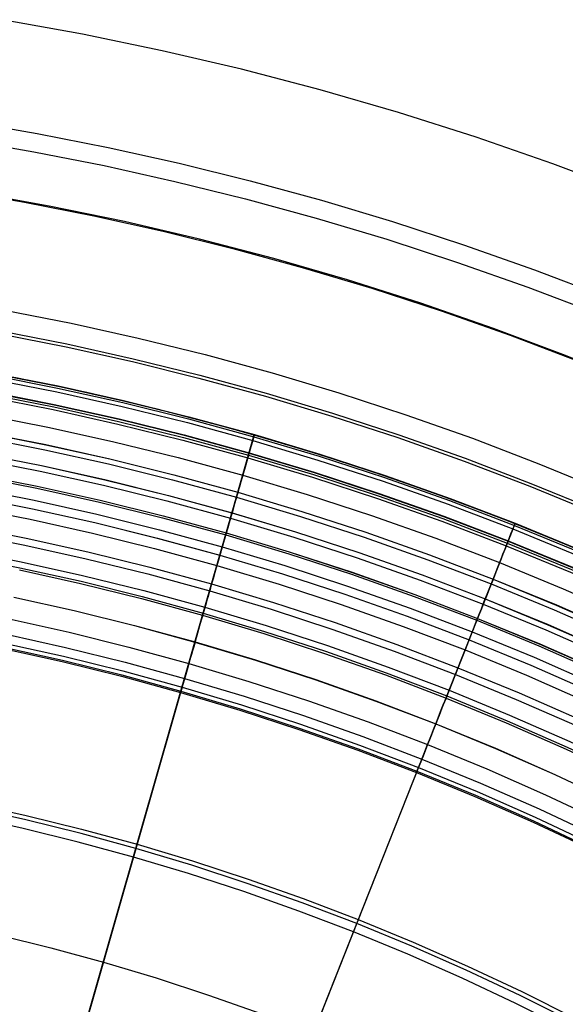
# Model space of a CAD drawing. Header units: millimetres. Extents: x -14 to 488, y -50 to 50.
# Tile 210 of 256: x 380 to 384.47, y 17.13 to 25.2. Entities that reach past the tile are written whole.
import ezdxf

# ---------------------------------------------------------------- set-up
doc = ezdxf.new("R2010")
doc.units = ezdxf.units.MM
doc.header["$MEASUREMENT"] = 0
doc.layers.add('Default', color=7, linetype='Continuous')

msp = doc.modelspace()

# ---------------------------------------------------------------- linework, layer by layer
at = {"layer": 'Default'}
for points in [[(389.162, 21.712), (388.6014, 22.0476), (388.0202, 22.3756), (387.4308, 22.6884), (386.8335, 22.986), (386.2287, 23.268), (385.6169, 23.5344), (384.9984, 23.785), (384.3737, 24.0195), (383.7431, 24.2378), (383.107, 24.4398), (382.466, 24.6252), (381.8203, 24.7941), (381.1706, 24.9462), (380.5171, 25.0816), (379.8604, 25.2001)], [(389.162, 21.712), (388.6014, 22.0476), (388.0202, 22.3756), (387.4308, 22.6884), (386.8335, 22.986), (386.2287, 23.268), (385.6169, 23.5344), (384.9984, 23.785), (384.3737, 24.0195), (383.7431, 24.2378), (383.107, 24.4398), (382.466, 24.6252), (381.8203, 24.7941), (381.1706, 24.9462), (380.5171, 25.0816), (379.8604, 25.2001)], [(379.5663, 24.3682), (380.1458, 24.268), (380.727, 24.1533), (381.3094, 24.0239), (381.8925, 23.8796), (382.4758, 23.7203), (383.0586, 23.5458), (383.6406, 23.3559), (384.221, 23.1507), (384.7993, 22.93), (385.3749, 22.6938), (385.9472, 22.4421), (386.5155, 22.1749), (387.0794, 21.8923), (387.6381, 21.5944), (388.1911, 21.2813), (388.7377, 20.9531), (389.2774, 20.6101)], [(379.5663, 24.3682), (380.1458, 24.268), (380.727, 24.1533), (381.3094, 24.0239), (381.8925, 23.8796), (382.4758, 23.7203), (383.0586, 23.5457), (383.6406, 23.3559), (384.221, 23.1507), (384.7993, 22.93), (385.3749, 22.6938), (385.9472, 22.4421), (386.5155, 22.1749), (387.0794, 21.8923), (387.6381, 21.5944), (388.1911, 21.2813), (388.7377, 20.9531), (389.2774, 20.61)], [(379.542, 24.2173), (380.118, 24.1177), (380.6956, 24.0037), (381.2745, 23.8751), (381.854, 23.7317), (382.4337, 23.5734), (383.013, 23.3999), (383.5914, 23.2112), (384.1683, 23.0072), (384.743, 22.7879), (385.3151, 22.5531), (385.8839, 22.303), (386.4488, 22.0374), (387.0092, 21.7566), (387.5645, 21.4605), (388.1141, 21.1493), (388.6574, 20.8231), (389.1937, 20.4822)], [(379.4753, 23.8025), (380.0415, 23.7046), (380.6094, 23.5926), (381.1785, 23.4661), (381.7482, 23.3252), (382.3181, 23.1695), (382.8877, 22.999), (383.4562, 22.8135), (384.0234, 22.6129), (384.5884, 22.3973), (385.1508, 22.1665), (385.71, 21.9206), (386.2653, 21.6595), (386.8162, 21.3834), (387.3622, 21.0923), (387.9025, 20.7864), (388.4366, 20.4657), (388.9639, 20.1305)], [(389.4438, 19.8166), (388.931, 20.1599), (388.4096, 20.4902), (387.88, 20.8072), (387.3311, 21.117), (386.7744, 21.4125), (386.2102, 21.6935), (385.639, 21.9599), (385.0611, 22.2116), (384.4769, 22.4482), (383.8868, 22.6698), (383.2912, 22.876), (382.6904, 23.0667), (382.085, 23.2418), (381.4751, 23.4013), (380.8614, 23.5451), (380.2442, 23.6729), (379.6239, 23.7849)], [(389.4438, 19.8166), (388.931, 20.1599), (388.4096, 20.4902), (387.88, 20.8072), (387.3311, 21.117), (386.7744, 21.4125), (386.2102, 21.6935), (385.639, 21.9599), (385.0611, 22.2116), (384.4769, 22.4482), (383.8868, 22.6698), (383.2912, 22.876), (382.6904, 23.0667), (382.085, 23.2418), (381.4751, 23.4013), (380.8614, 23.5451), (380.2442, 23.6729), (379.6239, 23.7849)], [(379.8778, 22.8201), (380.4248, 22.7121), (380.9729, 22.5904), (381.5217, 22.4546), (382.0706, 22.3046), (382.6192, 22.1404), (383.1668, 21.9617), (383.713, 21.7686), (384.2573, 21.5609), (384.799, 21.3386), (385.3375, 21.1017), (385.8724, 20.8503), (386.4031, 20.5844), (386.9289, 20.304), (387.4493, 20.0093), (387.9637, 19.7004), (388.4716, 19.3776), (388.9724, 19.041)], [(379.8418, 22.6254), (380.3842, 22.5183), (380.9277, 22.3976), (381.4718, 22.263), (382.0161, 22.1143), (382.5601, 21.9514), (383.1031, 21.7743), (383.6447, 21.5827), (384.1844, 21.3768), (384.7215, 21.1564), (385.2556, 20.9215), (385.786, 20.6722), (386.3121, 20.4085), (386.8335, 20.1304), (387.3495, 19.8382), (387.8596, 19.532), (388.3633, 19.2119), (388.8598, 18.8781), (389.3488, 18.5308)], [(379.8462, 22.6492), (380.3891, 22.542), (380.9332, 22.4212), (381.4779, 22.2864), (382.0228, 22.1375), (382.5673, 21.9745), (383.1109, 21.7972), (383.6531, 21.6054), (384.1933, 21.3993), (384.731, 21.1786), (385.2656, 20.9435), (385.7965, 20.6939), (386.3233, 20.43), (386.8452, 20.1517), (387.3617, 19.8592), (387.8724, 19.5526), (388.3765, 19.2321), (388.8736, 18.898), (389.363, 18.5504)], [(379.8462, 22.6492), (380.3891, 22.542), (380.9332, 22.4212), (381.4779, 22.2864), (382.0228, 22.1375), (382.5673, 21.9745), (383.1109, 21.7972), (383.6531, 21.6054), (384.1933, 21.3993), (384.731, 21.1786), (385.2656, 20.9435), (385.7965, 20.6939), (386.3233, 20.43), (386.8452, 20.1517), (387.3617, 19.8592), (387.8724, 19.5526), (388.3765, 19.2321), (388.8736, 18.898), (389.363, 18.5504)], [(379.7789, 22.2854), (380.3132, 22.18), (380.8487, 22.061), (381.3848, 21.9284), (381.921, 21.7819), (382.4569, 21.6215), (382.9919, 21.4469), (383.5255, 21.2583), (384.0571, 21.0554), (384.5863, 20.8382), (385.1124, 20.6068), (385.635, 20.3612), (386.1534, 20.1014), (386.667, 19.8275), (387.1754, 19.5396), (387.6779, 19.2379), (388.1741, 18.9225), (388.6633, 18.5937), (389.145, 18.2516)], [(379.7819, 22.3014), (380.3166, 22.1958), (380.8524, 22.0768), (381.3888, 21.9441), (381.9254, 21.7975), (382.4617, 21.6369), (382.9971, 21.4623), (383.5311, 21.2734), (384.0631, 21.0704), (384.5926, 20.8531), (385.1191, 20.6215), (385.642, 20.3757), (386.1608, 20.1158), (386.6748, 19.8417), (387.1836, 19.5536), (387.6864, 19.2517), (388.1829, 18.9361), (388.6725, 18.607), (389.1545, 18.2646)], [(379.7819, 22.3013), (380.3166, 22.1958), (380.8524, 22.0768), (381.3888, 21.9441), (381.9254, 21.7975), (382.4617, 21.6369), (382.9971, 21.4623), (383.5311, 21.2734), (384.0631, 21.0704), (384.5926, 20.8531), (385.1191, 20.6215), (385.642, 20.3757), (386.1608, 20.1157), (386.6748, 19.8417), (387.1835, 19.5536), (387.6864, 19.2517), (388.1829, 18.9361), (388.6725, 18.607), (389.1545, 18.2646)], [(379.7821, 22.3027), (380.3168, 22.1972), (380.8527, 22.0781), (381.3892, 21.9454), (381.9258, 21.7988), (382.4621, 21.6382), (382.9975, 21.4635), (383.5315, 21.2747), (384.0636, 21.0717), (384.5932, 20.8543), (385.1197, 20.6228), (385.6426, 20.377), (386.1614, 20.117), (386.6755, 19.8429), (387.1842, 19.5548), (387.6872, 19.2528), (388.1837, 18.9372), (388.6733, 18.6081), (389.1553, 18.2657)], [(379.7821, 22.3024), (380.3168, 22.1969), (380.8526, 22.0779), (381.3891, 21.9451), (381.9257, 21.7985), (382.462, 21.638), (382.9974, 21.4633), (383.5314, 21.2745), (384.0635, 21.0714), (384.5931, 20.8541), (385.1196, 20.6225), (385.6425, 20.3767), (386.1613, 20.1167), (386.6753, 19.8426), (387.1841, 19.5545), (387.687, 19.2526), (388.1835, 18.937), (388.6731, 18.6079), (389.1552, 18.2655)], [(379.7822, 22.3034), (380.317, 22.1979), (380.8529, 22.0788), (381.3894, 21.9461), (381.926, 21.7995), (382.4623, 21.6389), (382.9978, 21.4643), (383.5318, 21.2754), (384.0639, 21.0724), (384.5935, 20.855), (385.12, 20.6235), (385.643, 20.3776), (386.1618, 20.1176), (386.6758, 19.8435), (387.1846, 19.5554), (387.6875, 19.2535), (388.1841, 18.9378), (388.6737, 18.6087), (389.1558, 18.2663)], [(379.7731, 22.2539), (380.3066, 22.1486), (380.8413, 22.0298), (381.3767, 21.8973), (381.9122, 21.751), (382.4473, 21.5908), (382.9815, 21.4165), (383.5144, 21.2281), (384.0453, 21.0255), (384.5737, 20.8086), (385.0991, 20.5776), (385.6209, 20.3323), (386.1386, 20.0728), (386.6515, 19.7993), (387.1592, 19.5119), (387.6611, 19.2106), (388.1565, 18.8956), (388.645, 18.5672), (389.1261, 18.2256)], [(389.1051, 18.2991), (388.6307, 18.6343), (388.1479, 18.9575), (387.6572, 19.2684), (387.1587, 19.5668), (386.642, 19.8584), (386.118, 20.1365), (385.587, 20.4011), (385.0493, 20.6519), (384.5053, 20.8887), (383.9554, 21.1115), (383.4, 21.32), (382.8394, 21.5141), (382.2739, 21.6936), (381.7039, 21.8585), (381.1299, 22.0086), (380.5522, 22.1439), (379.9713, 22.2642)], [(389.1051, 18.2991), (388.6307, 18.6343), (388.1479, 18.9575), (387.6572, 19.2684), (387.1587, 19.5668), (386.642, 19.8584), (386.118, 20.1365), (385.587, 20.4011), (385.0493, 20.6519), (384.5053, 20.8887), (383.9554, 21.1115), (383.4, 21.32), (382.8394, 21.5141), (382.2739, 21.6936), (381.7039, 21.8585), (381.1299, 22.0086), (380.5522, 22.1439), (379.9713, 22.2642)], [(379.7503, 22.1306), (380.2809, 22.0259), (380.8127, 21.9078), (381.3451, 21.776), (381.8777, 21.6306), (382.4099, 21.4712), (382.9412, 21.2979), (383.4712, 21.1105), (383.9992, 20.909), (384.5247, 20.6933), (385.0473, 20.4635), (385.5662, 20.2195), (386.081, 19.9615), (386.5912, 19.6895), (387.0961, 19.4036), (387.5952, 19.104), (388.0879, 18.7907), (388.5738, 18.4641), (389.0522, 18.1244)], [(379.7535, 22.1483), (380.2846, 22.0435), (380.8168, 21.9253), (381.3496, 21.7934), (381.8826, 21.6478), (382.4152, 21.4883), (382.947, 21.3149), (383.4774, 21.1273), (384.0058, 20.9257), (384.5318, 20.7098), (385.0547, 20.4798), (385.5741, 20.2357), (386.0893, 19.9775), (386.5998, 19.7053), (387.1051, 19.4191), (387.6046, 19.1192), (388.0978, 18.8058), (388.584, 18.4789), (389.0628, 18.1389)], [(379.7535, 22.1481), (380.2846, 22.0433), (380.8168, 21.9251), (381.3496, 21.7932), (381.8826, 21.6476), (382.4152, 21.4882), (382.9469, 21.3147), (383.4773, 21.1271), (384.0057, 20.9255), (384.5317, 20.7096), (385.0546, 20.4797), (385.574, 20.2355), (386.0892, 19.9773), (386.5997, 19.7051), (387.105, 19.4189), (387.6045, 19.1191), (388.0976, 18.8056), (388.5839, 18.4787), (389.0627, 18.1387)], [(379.7541, 22.1512), (380.2852, 22.0464), (380.8175, 21.9282), (381.3504, 21.7963), (381.8834, 21.6507), (382.4161, 21.4912), (382.948, 21.3177), (383.4784, 21.1302), (384.0069, 20.9285), (384.5329, 20.7126), (385.0559, 20.4826), (385.5754, 20.2384), (386.0907, 19.9802), (386.6013, 19.7079), (387.1067, 19.4217), (387.6062, 19.1218), (388.0994, 18.8083), (388.5857, 18.4814), (389.0646, 18.1413)], [(379.7461, 22.1083), (380.2763, 22.0037), (380.8075, 21.8856), (381.3394, 21.754), (381.8714, 21.6087), (382.4031, 21.4495), (382.9339, 21.2763), (383.4633, 21.0891), (383.9908, 20.8878), (384.5158, 20.6724), (385.0378, 20.4428), (385.5563, 20.1991), (386.0706, 19.9413), (386.5802, 19.6696), (387.0846, 19.384), (387.5832, 19.0846), (388.0755, 18.7717), (388.5608, 18.4454), (389.0388, 18.106)], [(379.7191, 21.9622), (380.2458, 21.8582), (380.7736, 21.741), (381.302, 21.6102), (381.8305, 21.4659), (382.3587, 21.3077), (382.8861, 21.1357), (383.4121, 20.9497), (383.9361, 20.7497), (384.4577, 20.5356), (384.9763, 20.3075), (385.4914, 20.0654), (386.0024, 19.8094), (386.5087, 19.5394), (387.0098, 19.2556), (387.5051, 18.9582), (387.9942, 18.6474), (388.4764, 18.3232), (388.9512, 17.986)], [(379.6927, 21.8194), (380.216, 21.7162), (380.7404, 21.5997), (381.2654, 21.4697), (381.7906, 21.3263), (382.3154, 21.1691), (382.8394, 20.9982), (383.362, 20.8134), (383.8827, 20.6147), (384.4009, 20.402), (384.9162, 20.1754), (385.428, 19.9348), (385.9357, 19.6804), (386.4388, 19.4122), (386.9366, 19.1302), (387.4288, 18.8347), (387.9147, 18.5258), (388.3939, 18.2038), (388.8656, 17.8687), (389.3296, 17.5209)], [(379.6928, 21.8201), (380.2161, 21.7169), (380.7406, 21.6004), (381.2656, 21.4705), (381.7908, 21.327), (382.3156, 21.1698), (382.8396, 20.9989), (383.3622, 20.8141), (383.883, 20.6154), (384.4012, 20.4027), (384.9165, 20.1761), (385.4283, 19.9355), (385.936, 19.681), (386.4391, 19.4128), (386.937, 19.1309), (387.4292, 18.8353), (387.9151, 18.5265), (388.3943, 18.2044), (388.8661, 17.8693), (389.33, 17.5215)], [(379.685, 21.778), (380.2073, 21.6749), (380.7308, 21.5587), (381.2548, 21.429), (381.779, 21.2858), (382.3028, 21.129), (382.8258, 20.9583), (383.3475, 20.7739), (383.8672, 20.5755), (384.3845, 20.3633), (384.8988, 20.1371), (385.4096, 19.897), (385.9163, 19.643), (386.4185, 19.3752), (386.9154, 19.0938), (387.4067, 18.7989), (387.8917, 18.4906), (388.3699, 18.1691), (388.8408, 17.8347), (389.3039, 17.4876)], [(379.6608, 21.6471), (380.18, 21.5447), (380.7003, 21.4291), (381.2213, 21.3002), (381.7424, 21.1578), (382.2631, 21.0019), (382.783, 20.8323), (383.3015, 20.649), (383.8182, 20.4518), (384.3324, 20.2408), (384.8437, 20.0159), (385.3515, 19.7772), (385.8552, 19.5248), (386.3544, 19.2586), (386.8484, 18.9789), (387.3367, 18.6857), (387.8189, 18.3792), (388.2942, 18.0596), (388.7624, 17.7272), (389.2227, 17.3821)], [(379.6609, 21.648), (380.1802, 21.5455), (380.7005, 21.4299), (381.2215, 21.301), (381.7426, 21.1587), (382.2634, 21.0027), (382.7833, 20.8331), (383.3018, 20.6498), (383.8185, 20.4526), (384.3328, 20.2416), (384.844, 20.0167), (385.3518, 19.778), (385.8556, 19.5255), (386.3548, 19.2594), (386.8488, 18.9796), (387.3372, 18.6864), (387.8193, 18.3799), (388.2947, 18.0603), (388.7629, 17.7279), (389.2232, 17.3828)], [(379.6524, 21.6016), (380.1705, 21.4993), (380.6898, 21.384), (381.2096, 21.2553), (381.7296, 21.1133), (382.2493, 20.9577), (382.7681, 20.7884), (383.2856, 20.6055), (383.8011, 20.4087), (384.3143, 20.1981), (384.8245, 19.9737), (385.3312, 19.7355), (385.8339, 19.4836), (386.332, 19.218), (386.825, 18.9388), (387.3124, 18.6462), (387.7935, 18.3404), (388.2679, 18.0215), (388.735, 17.6897), (389.1944, 17.3454)], [(379.6295, 21.4783), (380.1448, 21.3766), (380.6611, 21.2619), (381.178, 21.134), (381.6951, 20.9928), (382.2119, 20.838), (382.7278, 20.6697), (383.2423, 20.4878), (383.755, 20.2921), (384.2653, 20.0827), (384.7726, 19.8596), (385.2765, 19.6227), (385.7763, 19.3722), (386.2717, 19.1081), (386.7619, 18.8305), (387.2465, 18.5396), (387.7249, 18.2355), (388.1966, 17.9183), (388.6611, 17.5885), (389.1179, 17.246)], [(379.6297, 21.4789), (380.1449, 21.3773), (380.6613, 21.2625), (381.1782, 21.1346), (381.6953, 20.9934), (382.2121, 20.8387), (382.728, 20.6704), (383.2425, 20.4884), (383.7552, 20.2927), (384.2655, 20.0833), (384.7729, 19.8602), (385.2768, 19.6233), (385.7766, 19.3728), (386.272, 19.1087), (386.7622, 18.8311), (387.2468, 18.5401), (387.7253, 18.236), (388.197, 17.9189), (388.6615, 17.589), (389.1183, 17.2466)], [(379.6266, 21.4621), (380.1414, 21.3605), (380.6573, 21.2459), (381.1739, 21.1181), (381.6906, 20.9769), (382.207, 20.8223), (382.7225, 20.6541), (383.2366, 20.4723), (383.7489, 20.2768), (384.2588, 20.0676), (384.7658, 19.8446), (385.2693, 19.6079), (385.7688, 19.3576), (386.2637, 19.0937), (386.7536, 18.8163), (387.2378, 18.5256), (387.7159, 18.2217), (388.1873, 17.9048), (388.6514, 17.5752), (389.1079, 17.233)], [(379.6081, 21.3621), (380.1205, 21.261), (380.6341, 21.1469), (381.1483, 21.0197), (381.6626, 20.8792), (382.1766, 20.7253), (382.6898, 20.5579), (383.2016, 20.3769), (383.7115, 20.1823), (384.2191, 19.974), (384.7237, 19.7521), (385.2249, 19.5165), (385.7221, 19.2673), (386.2148, 19.0046), (386.7024, 18.7285), (387.1844, 18.4391), (387.6603, 18.1366), (388.1295, 17.8212), (388.5915, 17.493), (389.0459, 17.1525)], [(379.5951, 21.2922), (380.106, 21.1914), (380.6179, 21.0777), (381.1304, 20.9509), (381.6431, 20.8108), (382.1554, 20.6574), (382.6669, 20.4906), (383.177, 20.3102), (383.6853, 20.1162), (384.1912, 19.9086), (384.6943, 19.6874), (385.1938, 19.4525), (385.6894, 19.2041), (386.1805, 18.9423), (386.6666, 18.6671), (387.147, 18.3786), (387.6214, 18.0771), (388.0891, 17.7627), (388.5496, 17.4356), (389.0025, 17.0961)], [(379.5952, 21.2925), (380.106, 21.1916), (380.6179, 21.0779), (381.1305, 20.9511), (381.6431, 20.8111), (382.1555, 20.6577), (382.667, 20.4908), (383.1771, 20.3104), (383.6854, 20.1164), (384.1913, 19.9088), (384.6944, 19.6876), (385.1939, 19.4527), (385.6895, 19.2044), (386.1806, 18.9425), (386.6667, 18.6673), (387.1471, 18.3788), (387.6215, 18.0773), (388.0892, 17.7629), (388.5497, 17.4358), (389.0026, 17.0963)], [(379.5791, 21.2056), (380.0879, 21.1051), (380.5977, 20.9919), (381.1082, 20.8656), (381.6188, 20.7261), (382.1291, 20.5733), (382.6385, 20.4071), (383.1466, 20.2274), (383.6529, 20.0342), (384.1568, 19.8275), (384.6578, 19.6071), (385.1553, 19.3732), (385.6489, 19.1258), (386.1381, 18.865), (386.6222, 18.5909), (387.1007, 18.3036), (387.5731, 18.0033), (388.0389, 17.6902), (388.4976, 17.3644), (388.9487, 17.0263)], [(379.5398, 20.9935), (380.0436, 20.8941), (380.5484, 20.7819), (381.0539, 20.6568), (381.5595, 20.5187), (382.0647, 20.3675), (382.5691, 20.2029), (383.0722, 20.025), (383.5735, 19.8337), (384.0724, 19.629), (384.5685, 19.4108), (385.0611, 19.1792), (385.5499, 18.9343), (386.0342, 18.676), (386.5135, 18.4046), (386.9873, 18.1201), (387.4551, 17.8228), (387.9163, 17.5127), (388.3705, 17.1902), (388.8171, 16.8554), (389.2557, 16.5086)], [(379.5504, 21.0509), (380.0556, 20.9512), (380.5618, 20.8387), (381.0686, 20.7133), (381.5755, 20.5748), (382.0821, 20.4232), (382.5879, 20.2582), (383.0924, 20.0798), (383.595, 19.888), (384.0952, 19.6827), (384.5926, 19.4639), (385.0866, 19.2317), (385.5767, 18.9861), (386.0623, 18.7272), (386.5429, 18.455), (387.018, 18.1698), (387.487, 17.8716), (387.9495, 17.5607), (388.4049, 17.2373), (388.8527, 16.9016), (389.2925, 16.5539)], [(379.5504, 21.0509), (380.0556, 20.9512), (380.5618, 20.8387), (381.0686, 20.7133), (381.5755, 20.5748), (382.0821, 20.4232), (382.5879, 20.2582), (383.0924, 20.0798), (383.595, 19.888), (384.0952, 19.6827), (384.5926, 19.4639), (385.0866, 19.2317), (385.5767, 18.9861), (386.0623, 18.7272), (386.5429, 18.455), (387.018, 18.1698), (387.487, 17.8716), (387.9495, 17.5607), (388.4049, 17.2373), (388.8527, 16.9016), (389.2925, 16.5539)], [(379.5143, 20.8557), (380.0149, 20.757), (380.5164, 20.6455), (381.0186, 20.5213), (381.5209, 20.3841), (382.0229, 20.2338), (382.5241, 20.0703), (383.0239, 19.8935), (383.5219, 19.7035), (384.0176, 19.5), (384.5105, 19.2833), (385, 19.0532), (385.4855, 18.8098), (385.9667, 18.5533), (386.4429, 18.2836), (386.9137, 18.001), (387.3784, 17.7055), (387.8367, 17.3975), (388.2879, 17.077), (388.7317, 16.7444), (389.1674, 16.3998)], [(379.5052, 20.8064), (380.0046, 20.7079), (380.505, 20.5967), (381.006, 20.4728), (381.5071, 20.3359), (382.0079, 20.1859), (382.5079, 20.0228), (383.0066, 19.8465), (383.5035, 19.6569), (383.998, 19.4539), (384.4897, 19.2377), (384.9781, 19.0081), (385.4625, 18.7653), (385.9426, 18.5093), (386.4177, 18.2403), (386.8873, 17.9583), (387.351, 17.6636), (387.8082, 17.3562), (388.2584, 17.0365), (388.7011, 16.7047), (389.1358, 16.3609)], [(380.0008, 20.6898), (380.5007, 20.5787), (381.0013, 20.4548), (381.502, 20.3181), (382.0024, 20.1682), (382.502, 20.0053), (383.0002, 19.8291), (383.4967, 19.6396), (383.9908, 19.4369), (384.4821, 19.2208), (384.97, 18.9914), (385.454, 18.7488), (385.9337, 18.4931), (386.4084, 18.2243), (386.8776, 17.9426), (387.3409, 17.6481), (387.7977, 17.341), (388.2475, 17.0216), (388.6898, 16.69), (389.1241, 16.3466)], [(380.0008, 20.6898), (380.5007, 20.5787), (381.0013, 20.4548), (381.502, 20.3181), (382.0024, 20.1682), (382.502, 20.0053), (383.0002, 19.8291), (383.4967, 19.6396), (383.9908, 19.4369), (384.4821, 19.2208), (384.97, 18.9914), (385.454, 18.7488), (385.9337, 18.4931), (386.4084, 18.2243), (386.8776, 17.9426), (387.3409, 17.6481), (387.7977, 17.341), (388.2475, 17.0216), (388.6898, 16.69), (389.1241, 16.3466)], [(379.954, 20.4664), (380.4486, 20.3565), (380.9439, 20.234), (381.4392, 20.0987), (381.9343, 19.9505), (382.4286, 19.7892), (382.9215, 19.6149), (383.4127, 19.4275), (383.9015, 19.2269), (384.3876, 19.0131), (384.8703, 18.7862), (385.3492, 18.5462), (385.8237, 18.2931), (386.2934, 18.0272), (386.7577, 17.7485), (387.216, 17.4571), (387.668, 17.1533), (388.113, 16.8372), (388.5506, 16.5092), (388.9803, 16.1694)], [(379.954, 20.4664), (380.4486, 20.3565), (380.9439, 20.234), (381.4392, 20.0987), (381.9343, 19.9505), (382.4286, 19.7892), (382.9215, 19.6149), (383.4127, 19.4275), (383.9015, 19.2269), (384.3876, 19.0131), (384.8703, 18.7862), (385.3492, 18.5462), (385.8237, 18.2931), (386.2934, 18.0272), (386.7577, 17.7485), (387.216, 17.4571), (387.668, 17.1533), (388.113, 16.8372), (388.5506, 16.5092), (388.9803, 16.1694)], [(379.9542, 20.4677), (380.4489, 20.3578), (380.9442, 20.2353), (381.4396, 20.0999), (381.9347, 19.9517), (382.429, 19.7905), (382.922, 19.6161), (383.4132, 19.4287), (383.902, 19.2281), (384.3881, 19.0143), (384.8709, 18.7873), (385.3498, 18.5473), (385.8244, 18.2943), (386.2941, 18.0283), (386.7584, 17.7496), (387.2167, 17.4582), (387.6687, 17.1544), (388.1137, 16.8383), (388.5514, 16.5102), (388.9812, 16.1704)], [(379.9166, 20.2882), (380.407, 20.1792), (380.898, 20.0577), (381.3891, 19.9236), (381.8799, 19.7766), (382.3699, 19.6168), (382.8587, 19.444), (383.3456, 19.2581), (383.8303, 19.0592), (384.3122, 18.8473), (384.7908, 18.6223), (385.2656, 18.3844), (385.736, 18.1335), (386.2017, 17.8698), (386.6619, 17.5935), (387.1163, 17.3046), (387.5644, 17.0034), (388.0056, 16.6901), (388.4395, 16.3649), (388.8655, 16.028), (389.2833, 15.6798)], [(379.9166, 20.2882), (380.407, 20.1792), (380.898, 20.0577), (381.3891, 19.9236), (381.8799, 19.7766), (382.3699, 19.6168), (382.8587, 19.444), (383.3456, 19.2581), (383.8303, 19.0592), (384.3122, 18.8473), (384.7908, 18.6223), (385.2656, 18.3844), (385.736, 18.1335), (386.2017, 17.8698), (386.6619, 17.5935), (387.1163, 17.3046), (387.5644, 17.0034), (388.0056, 16.6901), (388.4395, 16.3649), (388.8655, 16.028), (389.2833, 15.6798)], [(379.8903, 20.163), (380.3778, 20.0547), (380.8658, 19.934), (381.3539, 19.8006), (381.8418, 19.6545), (382.3288, 19.4957), (382.8146, 19.3239), (383.2985, 19.1392), (383.7803, 18.9415), (384.2592, 18.7309), (384.7349, 18.5073), (385.2068, 18.2708), (385.6744, 18.0214), (386.1372, 17.7594), (386.5947, 17.4847), (387.0464, 17.1976), (387.4917, 16.8982), (387.9302, 16.5868), (388.3614, 16.2635), (388.7849, 15.9287), (389.2001, 15.5826)], [(379.8903, 20.163), (380.3778, 20.0547), (380.8658, 19.934), (381.3539, 19.8006), (381.8418, 19.6545), (382.3288, 19.4957), (382.8146, 19.3239), (383.2985, 19.1392), (383.7803, 18.9415), (384.2592, 18.7309), (384.7349, 18.5073), (385.2068, 18.2708), (385.6744, 18.0214), (386.1372, 17.7594), (386.5947, 17.4847), (387.0464, 17.1976), (387.4917, 16.8982), (387.9302, 16.5868), (388.3614, 16.2635), (388.7849, 15.9287), (389.2001, 15.5826)], [(379.8658, 20.0462), (380.3505, 19.9385), (380.8357, 19.8185), (381.3211, 19.6859), (381.8061, 19.5407), (382.2904, 19.3827), (382.7734, 19.2119), (383.2546, 19.0282), (383.7336, 18.8317), (384.2098, 18.6222), (384.6828, 18.3999), (385.152, 18.1648), (385.617, 17.9168), (386.0771, 17.6563), (386.532, 17.3832), (386.9811, 17.0977), (387.4239, 16.8), (387.8599, 16.4904), (388.2887, 16.169), (388.7097, 15.8361), (389.1226, 15.4919)], [(379.8659, 20.0467), (380.3506, 19.939), (380.8359, 19.819), (381.3212, 19.6864), (381.8063, 19.5411), (382.2906, 19.3832), (382.7736, 19.2124), (383.2548, 19.0287), (383.7338, 18.8321), (384.21, 18.6227), (384.683, 18.4004), (385.1522, 18.1652), (385.6172, 17.9173), (386.0774, 17.6567), (386.5322, 17.3836), (386.9813, 17.0981), (387.4241, 16.8004), (387.8602, 16.4908), (388.289, 16.1694), (388.71, 15.8364), (389.1229, 15.4923)], [(379.8659, 20.0467), (380.3506, 19.939), (380.8359, 19.819), (381.3212, 19.6864), (381.8063, 19.5411), (382.2906, 19.3832), (382.7736, 19.2124), (383.2548, 19.0287), (383.7338, 18.8321), (384.21, 18.6227), (384.683, 18.4004), (385.1522, 18.1652), (385.6172, 17.9173), (386.0774, 17.6567), (386.5322, 17.3836), (386.9813, 17.0981), (387.4241, 16.8004), (387.8602, 16.4908), (388.289, 16.1694), (388.71, 15.8364), (389.1229, 15.4923)], [(379.8682, 20.0576), (380.3531, 19.9498), (380.8387, 19.8297), (381.3243, 19.6971), (381.8096, 19.5517), (382.2941, 19.3937), (382.7774, 19.2228), (383.2589, 19.039), (383.7381, 18.8424), (384.2146, 18.6328), (384.6879, 18.4104), (385.1573, 18.1751), (385.6225, 17.927), (386.083, 17.6663), (386.5381, 17.3931), (386.9874, 17.1074), (387.4305, 16.8096), (387.8667, 16.4998), (388.2957, 16.1782), (388.717, 15.8451), (389.1301, 15.5008)], [(379.8682, 20.0576), (380.3531, 19.9498), (380.8387, 19.8297), (381.3243, 19.6971), (381.8096, 19.5517), (382.2941, 19.3937), (382.7774, 19.2228), (383.2589, 19.039), (383.7381, 18.8424), (384.2146, 18.6328), (384.6879, 18.4104), (385.1573, 18.1751), (385.6225, 17.927), (386.083, 17.6663), (386.5381, 17.3931), (386.9874, 17.1074), (387.4305, 16.8096), (387.8667, 16.4998), (388.2957, 16.1782), (388.717, 15.8451), (389.1301, 15.5008)], [(379.8751, 20.0903), (380.3608, 19.9824), (380.8471, 19.8621), (381.3335, 19.7292), (381.8196, 19.5836), (382.3049, 19.4253), (382.7889, 19.2542), (383.2712, 19.0701), (383.7512, 18.8731), (384.2285, 18.6632), (384.7025, 18.4404), (385.1727, 18.2047), (385.6386, 17.9563), (386.0998, 17.6952), (386.5556, 17.4215), (387.0057, 17.1354), (387.4495, 16.8371), (387.8864, 16.5268), (388.3161, 16.2047), (388.7381, 15.871), (389.1518, 15.5261)], [(379.8751, 20.0903), (380.3608, 19.9824), (380.8471, 19.8621), (381.3335, 19.7292), (381.8196, 19.5836), (382.3049, 19.4253), (382.7889, 19.2542), (383.2712, 19.0701), (383.7512, 18.8731), (384.2285, 18.6632), (384.7025, 18.4404), (385.1727, 18.2047), (385.6386, 17.9563), (386.0998, 17.6952), (386.5556, 17.4215), (387.0057, 17.1354), (387.4495, 16.8371), (387.8864, 16.5268), (388.3161, 16.2047), (388.7381, 15.871), (389.1518, 15.5261)], [(379.6001, 18.7786), (380.0545, 18.6776), (380.5096, 18.565), (380.9647, 18.4407), (381.4196, 18.3045), (381.8737, 18.1564), (382.3266, 17.9962), (382.7779, 17.824), (383.227, 17.6397), (383.6736, 17.4433), (384.1171, 17.2348), (384.5571, 17.0143), (384.9931, 16.7818), (385.4246, 16.5374), (385.8512, 16.2814), (386.2723, 16.0137), (386.6876, 15.7345), (387.0964, 15.4441), (387.4985, 15.1427), (387.8933, 14.8306), (388.2805, 14.5078), (388.6596, 14.1749), (389.0302, 13.832)], [(388.955, 13.7529), (388.5865, 14.0939), (388.2096, 14.4249), (387.8246, 14.7458), (387.432, 15.0563), (387.0321, 15.356), (386.6255, 15.6448), (386.2126, 15.9223), (385.7939, 16.1885), (385.3697, 16.4432), (384.9406, 16.6862), (384.507, 16.9173), (384.0695, 17.1366), (383.6284, 17.344), (383.1844, 17.5393), (382.7377, 17.7226), (382.289, 17.8938), (381.8386, 18.0531), (381.387, 18.2004), (380.9347, 18.3358), (380.4821, 18.4595), (380.0296, 18.5714), (379.5777, 18.6718)], [(379.8249, 17.6992), (380.2565, 17.5925), (380.6882, 17.4745), (381.1196, 17.3454), (381.5503, 17.2048), (381.9799, 17.0529), (382.4079, 16.8896), (382.834, 16.7148), (383.2575, 16.5285), (383.6782, 16.3307), (384.0956, 16.1216), (384.5091, 15.9011), (384.9184, 15.6693), (385.323, 15.4264), (385.7224, 15.1725), (386.1162, 14.9077), (386.5041, 14.6323), (386.8854, 14.3464), (387.2599, 14.0503), (387.6271, 13.7442), (387.9867, 13.4285), (388.3382, 13.1033), (388.6812, 12.769)]]:
    msp.add_lwpolyline(points, dxfattribs=at)
at = {"layer": 'Default', "extrusion": (0.949123, -0.314906, 0)}
for points in [[(143.8478, 22.4213), (143.8475, 22.4554), (143.8464, 22.4899), (143.8446, 22.5245), (143.842, 22.5595), (143.8387, 22.5946), (143.8346, 22.6299), (143.8296, 22.6654), (143.8239, 22.7011), (143.8173, 22.7368), (143.8099, 22.7726), (143.8016, 22.8085), (143.7924, 22.8443), (143.7824, 22.8802), (143.7715, 22.916), (143.7598, 22.9516), (143.7471, 22.9872), (143.7335, 23.0226), (143.7191, 23.0578), (143.7038, 23.0927), (143.6875, 23.1274), (143.6704, 23.1618), (143.6525, 23.1958), (143.6336, 23.2294), (143.6139, 23.2626), (143.5934, 23.2953), (143.5721, 23.3275), (143.5499, 23.3592), (143.5269, 23.3903), (143.5032, 23.4208), (143.4787, 23.4507), (143.4535, 23.4799), (143.4276, 23.5084), (143.401, 23.5362), (143.3737, 23.5632), (143.3458, 23.5894), (143.3174, 23.6148), (143.2883, 23.6394), (143.2587, 23.6632), (143.2287, 23.6861), (143.1981, 23.7081), (143.1672, 23.7292), (143.1358, 23.7493), (143.1041, 23.7686), (143.072, 23.7869), (143.0396, 23.8043), (143.007, 23.8207), (142.9742, 23.8362), (142.9411, 23.8507), (142.9079, 23.8643), (142.8746, 23.8769), (142.8412, 23.8886), (142.8078, 23.8993), (142.7743, 23.9091), (142.7408, 23.918), (142.7074, 23.9259), (142.674, 23.933), (142.6408, 23.9392), (142.6077, 23.9444), (142.5747, 23.9489), (142.5419, 23.9524), (142.5093, 23.9552), (142.4769, 23.9571), (142.4448, 23.9583), (142.4129, 23.9587), (142.3811, 23.9583), (142.349, 23.9571), (142.3166, 23.9552), (142.284, 23.9524), (142.2512, 23.9489), (142.2182, 23.9444), (142.1851, 23.9392), (142.1519, 23.933), (142.1185, 23.9259), (142.0851, 23.918), (142.0516, 23.9091), (142.0181, 23.8993), (141.9847, 23.8886), (141.9513, 23.8769), (141.918, 23.8643), (141.8848, 23.8507), (141.8517, 23.8362), (141.8189, 23.8207), (141.7863, 23.8043), (141.7539, 23.7869), (141.7218, 23.7686), (141.6901, 23.7493), (141.6587, 23.7292), (141.6278, 23.7081), (141.5972, 23.6861), (141.5672, 23.6632), (141.5376, 23.6394), (141.5085, 23.6148), (141.4801, 23.5894), (141.4522, 23.5632), (141.4249, 23.5362), (141.3983, 23.5084), (141.3724, 23.4799), (141.3472, 23.4507), (141.3227, 23.4208), (141.299, 23.3903), (141.276, 23.3592), (141.2538, 23.3275), (141.2325, 23.2953), (141.212, 23.2626), (141.1923, 23.2294), (141.1734, 23.1958), (141.1555, 23.1618), (141.1384, 23.1274), (141.1221, 23.0927), (141.1068, 23.0578), (141.0924, 23.0226), (141.0788, 22.9872), (141.0661, 22.9516), (141.0544, 22.916), (141.0435, 22.8802), (141.0334, 22.8443), (141.0243, 22.8085), (141.016, 22.7726), (141.0086, 22.7368), (141.002, 22.7011), (140.9963, 22.6654), (140.9913, 22.6299), (140.9872, 22.5946), (140.9839, 22.5595), (140.9813, 22.5245), (140.9795, 22.4899), (140.9784, 22.4554), (140.9781, 22.4213)], [(140.9781, 22.4213), (140.9784, 22.3872), (140.9795, 22.3528), (140.9813, 22.3181), (140.9839, 22.2832), (140.9872, 22.248), (140.9913, 22.2127), (140.9963, 22.1772), (141.002, 22.1416), (141.0086, 22.1058), (141.016, 22.07), (141.0243, 22.0342), (141.0334, 21.9983), (141.0435, 21.9625), (141.0544, 21.9267), (141.0661, 21.891), (141.0788, 21.8554), (141.0924, 21.82), (141.1068, 21.7848), (141.1221, 21.7499), (141.1384, 21.7152), (141.1555, 21.6809), (141.1734, 21.6469), (141.1923, 21.6133), (141.212, 21.5801), (141.2325, 21.5474), (141.2538, 21.5151), (141.276, 21.4834), (141.299, 21.4523), (141.3227, 21.4218), (141.3472, 21.392), (141.3724, 21.3628), (141.3983, 21.3343), (141.4249, 21.3065), (141.4522, 21.2795), (141.4801, 21.2532), (141.5085, 21.2278), (141.5376, 21.2032), (141.5672, 21.1794), (141.5972, 21.1566), (141.6278, 21.1346), (141.6587, 21.1135), (141.6901, 21.0933), (141.7218, 21.074), (141.7539, 21.0557), (141.7863, 21.0383), (141.8189, 21.0219), (141.8517, 21.0064), (141.8848, 20.9919), (141.918, 20.9783), (141.9513, 20.9657), (141.9847, 20.9541), (142.0181, 20.9433), (142.0516, 20.9335), (142.0851, 20.9247), (142.1185, 20.9167), (142.1519, 20.9096), (142.1851, 20.9035), (142.2182, 20.8982), (142.2512, 20.8938), (142.284, 20.8902), (142.3166, 20.8874), (142.349, 20.8855), (142.3811, 20.8844), (142.4129, 20.884), (142.4448, 20.8844), (142.4769, 20.8855), (142.5093, 20.8874), (142.5419, 20.8902), (142.5747, 20.8938), (142.6077, 20.8982), (142.6408, 20.9035), (142.674, 20.9096), (142.7074, 20.9167), (142.7408, 20.9247), (142.7743, 20.9335), (142.8078, 20.9433), (142.8412, 20.9541), (142.8746, 20.9657), (142.9079, 20.9783), (142.9411, 20.9919), (142.9742, 21.0064), (143.007, 21.0219), (143.0396, 21.0383), (143.072, 21.0557), (143.1041, 21.074), (143.1358, 21.0933), (143.1672, 21.1135), (143.1981, 21.1346), (143.2287, 21.1566), (143.2587, 21.1794), (143.2883, 21.2032), (143.3174, 21.2278), (143.3458, 21.2532), (143.3737, 21.2795), (143.401, 21.3065), (143.4276, 21.3343), (143.4535, 21.3628), (143.4787, 21.392), (143.5032, 21.4218), (143.5269, 21.4523), (143.5499, 21.4834), (143.5721, 21.5151), (143.5934, 21.5474), (143.6139, 21.5801), (143.6336, 21.6133), (143.6525, 21.6469), (143.6704, 21.6809), (143.6875, 21.7152), (143.7038, 21.7499), (143.7191, 21.7848), (143.7335, 21.82), (143.7471, 21.8554), (143.7598, 21.891), (143.7715, 21.9267), (143.7824, 21.9625), (143.7924, 21.9983), (143.8016, 22.0342), (143.8099, 22.07), (143.8173, 22.1058), (143.8239, 22.1416), (143.8296, 22.1772), (143.8346, 22.2127), (143.8387, 22.248), (143.842, 22.2832), (143.8446, 22.3181), (143.8464, 22.3528), (143.8475, 22.3872), (143.8478, 22.4213)]]:
    msp.add_lwpolyline(points, dxfattribs=at)
at = {"layer": 'Default', "extrusion": (0.961399, -0.275158, 0)}
msp.add_lwpolyline([(122.5545, 167.9005), (122.5542, 167.9027), (122.5539, 167.9049), (122.5536, 167.9071), (122.5532, 167.9094), (122.5527, 167.9116), (122.5522, 167.9139), (122.5517, 167.9161), (122.5511, 167.9184), (122.5504, 167.9207), (122.5496, 167.9229), (122.5488, 167.9252), (122.548, 167.9275), (122.5471, 167.9297), (122.5461, 167.932), (122.545, 167.9342), (122.5439, 167.9364), (122.5428, 167.9386), (122.5416, 167.9408), (122.5403, 167.943), (122.5389, 167.9451), (122.5375, 167.9472), (122.5361, 167.9493), (122.5346, 167.9513), (122.533, 167.9534), (122.5314, 167.9553), (122.5297, 167.9573), (122.5279, 167.9592), (122.5262, 167.9611), (122.5243, 167.9629), (122.5224, 167.9646), (122.5205, 167.9664), (122.5185, 167.968), (122.5165, 167.9697), (122.5145, 167.9712), (122.5124, 167.9727), (122.5102, 167.9742), (122.5081, 167.9756), (122.5059, 167.9769), (122.5036, 167.9782), (122.5014, 167.9794), (122.4991, 167.9806), (122.4968, 167.9817), (122.4945, 167.9827), (122.4921, 167.9837), (122.4898, 167.9846), (122.4874, 167.9855), (122.485, 167.9862), (122.4827, 167.987), (122.4803, 167.9876), (122.4779, 167.9882), (122.4755, 167.9887), (122.4731, 167.9892), (122.4707, 167.9896), (122.4683, 167.99), (122.466, 167.9903), (122.4636, 167.9905), (122.4613, 167.9907), (122.4589, 167.9908), (122.4566, 167.9909), (122.4543, 167.9909), (122.452, 167.9908), (122.4498, 167.9908), (122.4476, 167.9906), (122.4453, 167.9904)], dxfattribs=at)
at = {"layer": 'Default', "extrusion": (0.929788, -0.368095, 0)}
msp.add_lwpolyline([(157.4711, 167.9005), (157.4708, 167.9027), (157.4705, 167.9049), (157.4702, 167.9071), (157.4698, 167.9094), (157.4693, 167.9116), (157.4688, 167.9139), (157.4683, 167.9161), (157.4677, 167.9184), (157.467, 167.9207), (157.4662, 167.9229), (157.4654, 167.9252), (157.4646, 167.9275), (157.4637, 167.9297), (157.4627, 167.932), (157.4616, 167.9342), (157.4605, 167.9364), (157.4594, 167.9386), (157.4582, 167.9408), (157.4569, 167.943), (157.4555, 167.9451), (157.4541, 167.9472), (157.4527, 167.9493), (157.4512, 167.9513), (157.4496, 167.9534), (157.448, 167.9553), (157.4463, 167.9573), (157.4446, 167.9592), (157.4428, 167.9611), (157.4409, 167.9629), (157.439, 167.9646), (157.4371, 167.9664), (157.4351, 167.968), (157.4331, 167.9697), (157.4311, 167.9712), (157.429, 167.9727), (157.4268, 167.9742), (157.4247, 167.9756), (157.4225, 167.9769), (157.4202, 167.9782), (157.418, 167.9794), (157.4157, 167.9806), (157.4134, 167.9817), (157.4111, 167.9827), (157.4087, 167.9837), (157.4064, 167.9846), (157.404, 167.9855), (157.4016, 167.9862), (157.3993, 167.987), (157.3969, 167.9876), (157.3945, 167.9882), (157.3921, 167.9887), (157.3897, 167.9892), (157.3873, 167.9896), (157.3849, 167.99), (157.3826, 167.9903), (157.3802, 167.9905), (157.3779, 167.9907), (157.3755, 167.9908), (157.3732, 167.9909), (157.3709, 167.9909), (157.3687, 167.9908), (157.3664, 167.9908), (157.3642, 167.9906), (157.3619, 167.9904)], dxfattribs=at)
at = {"layer": 'Default'}
for points in [[(380.4143, 16.5175, 167.8086), (381.1571, 19.1129, 135.9018), (381.5209, 20.3841, 113.236), (381.7495, 21.1827, 93.2153), (381.9254, 21.7975, 30.9743), (381.9225, 21.7871, 30.2517), (381.9188, 21.7742, 29.9205), (381.9137, 21.7566, 29.6087), (381.9075, 21.7348, 29.3157), (381.9001, 21.7091, 29.0412), (381.8918, 21.68, 28.7845), (381.8826, 21.6478, 28.5452), (381.8727, 21.6131, 28.3228), (381.8621, 21.576, 28.1165), (381.8509, 21.5371, 27.9256), (381.8394, 21.4967, 27.7494), (381.8274, 21.4551, 27.5871), (381.8153, 21.4127, 27.438), (381.8031, 21.3699, 27.3014), (381.7908, 21.327, 27.1765), (381.7786, 21.2844, 27.0625), (381.7665, 21.2421, 26.9585), (381.7545, 21.2002, 26.8631), (381.7426, 21.1587, 26.7753), (381.7308, 21.1175, 26.694), (381.7191, 21.0764, 26.618), (381.7073, 21.0352, 26.5461), (381.6953, 20.9934, 26.4772), (381.6831, 20.9507, 26.41), (381.6705, 20.9065, 26.3433), (381.5562, 20.5073, 25.7739), (381.5375, 20.4419, 25.6736), (381.5194, 20.3789, 25.5725), (381.502, 20.3181, 25.4705), (381.4853, 20.2595, 25.3673), (381.4692, 20.2034, 25.2629), (381.4538, 20.1497, 25.1573), (381.4392, 20.0987, 25.0504), (381.4254, 20.0504, 24.9422), (381.4124, 20.005, 24.8329), (381.4003, 19.9627, 24.7227), (381.3891, 19.9236, 24.6119), (381.3789, 19.8878, 24.5007), (381.3696, 19.8554, 24.3897), (381.3613, 19.8263, 24.2791), (381.3539, 19.8006, 24.1696), (381.3475, 19.7782, 24.0615), (381.342, 19.759, 23.9552), (381.3374, 19.7427, 23.8511), (381.3335, 19.7292, 23.7495), (381.3303, 19.7181, 23.6507), (381.3278, 19.7093, 23.5549), (381.3243, 19.6971, 23.3725), (381.3223, 19.6902, 23.2024), (381.3211, 19.6859, 22.75), (381.3223, 19.6902, 22.2976), (381.3243, 19.6971, 22.1275), (381.3278, 19.7093, 21.9451), (381.3303, 19.7181, 21.8493), (381.3335, 19.7292, 21.7505), (381.3374, 19.7427, 21.6489), (381.342, 19.759, 21.5448), (381.3475, 19.7782, 21.4385), (381.3539, 19.8006, 21.3304), (381.3613, 19.8263, 21.2209), (381.3696, 19.8554, 21.1103), (381.3789, 19.8878, 20.9993), (381.3891, 19.9236, 20.8881), (381.4003, 19.9627, 20.7773), (381.4124, 20.005, 20.6671), (381.4254, 20.0504, 20.5578), (381.4392, 20.0987, 20.4496), (381.4538, 20.1497, 20.3427), (381.4692, 20.2034, 20.2371), (381.4853, 20.2595, 20.1327), (381.502, 20.3181, 20.0295), (381.5194, 20.3789, 19.9275), (381.5375, 20.4419, 19.8264), (381.5562, 20.5073, 19.7261), (381.6703, 20.9061, 19.1572), (381.6829, 20.9502, 19.0905), (381.6951, 20.9928, 19.0234), (381.7071, 21.0345, 18.9545), (381.7189, 21.0757, 18.8826), (381.7306, 21.1167, 18.8065), (381.7424, 21.1578, 18.7251), (381.7543, 21.1994, 18.6371), (381.7663, 21.2413, 18.5415), (381.7784, 21.2836, 18.437), (381.7906, 21.3263, 18.3225), (381.8029, 21.3692, 18.197), (381.8151, 21.4121, 18.0597), (381.8273, 21.4545, 17.9098), (381.8392, 21.4962, 17.7466), (381.8508, 21.5367, 17.5693), (381.862, 21.5757, 17.3773), (381.8726, 21.6128, 17.1698), (381.8826, 21.6476, 16.946), (381.8918, 21.6798, 16.7054), (381.9001, 21.709, 16.4472), (381.9075, 21.7347, 16.1711), (381.9137, 21.7566, 15.8763), (381.9188, 21.7742, 15.5623), (381.9225, 21.7871, 15.2287), (381.9254, 21.7975, 14.5001), (381.9122, 21.751, 9.9809), (381.8971, 21.6983, 8.3072), (381.8777, 21.6306, 6.9636), (381.8551, 21.5517, 5.9048), (381.8305, 21.4659, 5.0834), (381.8179, 21.4216, 4.7466), (381.8051, 21.3768, 4.4491), (381.7921, 21.3315, 4.1831), (381.766, 21.2404, 3.7196), (381.7534, 21.1964, 3.5233), (381.7412, 21.1539, 3.3511), (381.7296, 21.1133, 3.2022), (381.7186, 21.0749, 3.0758), (381.7084, 21.0391, 2.9701), (381.7036, 21.0223, 2.9244), (381.699, 21.0063, 2.8831), (381.6947, 20.9912, 2.8459), (381.6906, 20.9769, 2.8126), (381.6868, 20.9636, 2.7829), (381.6832, 20.9509, 2.7564), (381.6797, 20.9388, 2.7324), (381.6763, 20.9271, 2.7106), (381.673, 20.9154, 2.6904), (381.6696, 20.9037, 2.6714), (381.6662, 20.8917, 2.6529), (381.6626, 20.8792, 2.6346), (381.6588, 20.866, 2.6158), (381.6548, 20.8518, 2.5964), (381.6503, 20.8362, 2.576), (381.6454, 20.8189, 2.5542), (381.6398, 20.7996, 2.5308), (381.6336, 20.7779, 2.5055), (381.6188, 20.7261, 2.4477), (381.6027, 20.6698, 2.3882), (381.5875, 20.6167, 2.3355), (381.5802, 20.5913, 2.3116), (381.5731, 20.5665, 2.2891), (381.5662, 20.5423, 2.2681), (381.5595, 20.5187, 2.2484), (381.5529, 20.4956, 2.2299), (381.5463, 20.4729, 2.2126), (381.5399, 20.4504, 2.1963), (381.5335, 20.4279, 2.181), (381.527, 20.4054, 2.1666), (381.5205, 20.3826, 2.1529), (381.5139, 20.3595, 2.1398), (381.5071, 20.3359, 2.1272), (381.5002, 20.3116, 2.1151), (381.4929, 20.2863, 2.1034), (381.4854, 20.2599, 2.0921), (381.4774, 20.2319, 2.0813), (381.4689, 20.2022, 2.0709), (381.4598, 20.1705, 2.061), (381.4501, 20.1365, 2.0515), (381.4396, 20.0999, 2.0424), (381.4283, 20.0605, 2.0338), (381.4162, 20.0181, 2.0259), (381.4031, 19.9723, 2.0187), (381.389, 19.9231, 2.0124), (381.3738, 19.8701, 2.0073), (381.3575, 19.8131, 2.0034), (381.34, 19.7519, 2.0009), (375.5965, -0.3158, 2)], [(382.0415, 15.9641, 167.8086), (383.0352, 18.474, 135.9018), (383.5219, 19.7035, 113.236), (383.8277, 20.4759, 93.2153), (384.0631, 21.0704, 30.9743), (384.0591, 21.0604, 30.2517), (384.0542, 21.0479, 29.9205), (384.0474, 21.0309, 29.6087), (384.0391, 21.0097, 29.3157), (384.0292, 20.9849, 29.0412), (384.0181, 20.9568, 28.7845), (384.0058, 20.9257, 28.5452), (383.9925, 20.892, 28.3228), (383.9783, 20.8562, 28.1165), (383.9634, 20.8186, 27.9256), (383.9479, 20.7795, 27.7494), (383.932, 20.7392, 27.5871), (383.9158, 20.6982, 27.438), (383.8994, 20.6568, 27.3014), (383.883, 20.6154, 27.1765), (383.8666, 20.5742, 27.0625), (383.8505, 20.5333, 26.9585), (383.8344, 20.4927, 26.8631), (383.8185, 20.4526, 26.7753), (383.8027, 20.4128, 26.694), (383.787, 20.3731, 26.618), (383.7712, 20.3332, 26.5461), (383.7552, 20.2927, 26.4772), (383.7389, 20.2515, 26.41), (383.722, 20.2087, 26.3433), (383.5691, 19.8226, 25.7739), (383.5441, 19.7594, 25.6736), (383.5199, 19.6984, 25.5725), (383.4967, 19.6396, 25.4705), (383.4742, 19.583, 25.3673), (383.4527, 19.5287, 25.2629), (383.4322, 19.4768, 25.1573), (383.4127, 19.4275, 25.0504), (383.3942, 19.3808, 24.9422), (383.3768, 19.3369, 24.8329), (383.3606, 19.2959, 24.7227), (383.3456, 19.2581, 24.6119), (383.3319, 19.2235, 24.5007), (383.3195, 19.1922, 24.3897), (383.3084, 19.164, 24.2791), (383.2985, 19.1392, 24.1696), (383.29, 19.1176, 24.0615), (383.2826, 19.099, 23.9552), (383.2764, 19.0832, 23.8511), (383.2712, 19.0701, 23.7495), (383.267, 19.0594, 23.6507), (383.2636, 19.0509, 23.5549), (383.2589, 19.039, 23.3725), (383.2563, 19.0324, 23.2024), (383.2546, 19.0282, 22.75), (383.2563, 19.0324, 22.2976), (383.2589, 19.039, 22.1275), (383.2636, 19.0509, 21.9451), (383.267, 19.0594, 21.8493), (383.2712, 19.0701, 21.7505), (383.2764, 19.0832, 21.6489), (383.2826, 19.099, 21.5448), (383.29, 19.1176, 21.4385), (383.2985, 19.1392, 21.3304), (383.3084, 19.164, 21.2209), (383.3195, 19.1922, 21.1103), (383.3319, 19.2235, 20.9993), (383.3456, 19.2581, 20.8881), (383.3606, 19.2959, 20.7773), (383.3768, 19.3369, 20.6671), (383.3942, 19.3808, 20.5578), (383.4127, 19.4275, 20.4496), (383.4322, 19.4768, 20.3427), (383.4527, 19.5287, 20.2371), (383.4742, 19.583, 20.1327), (383.4967, 19.6396, 20.0295), (383.5199, 19.6984, 19.9275), (383.5441, 19.7594, 19.8264), (383.5691, 19.8226, 19.7261), (383.7218, 20.2083, 19.1572), (383.7387, 20.2509, 19.0905), (383.755, 20.2921, 19.0234), (383.771, 20.3325, 18.9545), (383.7867, 20.3723, 18.8826), (383.8024, 20.412, 18.8065), (383.8182, 20.4518, 18.7251), (383.8341, 20.492, 18.6371), (383.8501, 20.5325, 18.5415), (383.8663, 20.5734, 18.437), (383.8827, 20.6147, 18.3225), (383.8991, 20.6562, 18.197), (383.9155, 20.6977, 18.0597), (383.9318, 20.7387, 17.9098), (383.9477, 20.779, 17.7466), (383.9633, 20.8182, 17.5693), (383.9782, 20.8559, 17.3773), (383.9924, 20.8918, 17.1698), (384.0057, 20.9255, 16.946), (384.018, 20.9566, 16.7054), (384.0292, 20.9848, 16.4472), (384.039, 21.0097, 16.1711), (384.0474, 21.0308, 15.8763), (384.0542, 21.0479, 15.5623), (384.0591, 21.0604, 15.2287), (384.0631, 21.0704, 14.5001), (384.0453, 21.0255, 9.9809), (384.0251, 20.9745, 8.3072), (383.9992, 20.909, 6.9636), (383.969, 20.8327, 5.9048), (383.9361, 20.7497, 5.0834), (383.9192, 20.7069, 4.7466), (383.902, 20.6636, 4.4491), (383.8847, 20.6198, 4.1831), (383.8498, 20.5317, 3.7196), (383.8329, 20.489, 3.5233), (383.8167, 20.448, 3.3511), (383.8011, 20.4087, 3.2022), (383.7864, 20.3716, 3.0758), (383.7727, 20.337, 2.9701), (383.7663, 20.3208, 2.9244), (383.7602, 20.3053, 2.8831), (383.7544, 20.2906, 2.8459), (383.7489, 20.2768, 2.8126), (383.7438, 20.2639, 2.7829), (383.739, 20.2517, 2.7564), (383.7343, 20.24, 2.7324), (383.7298, 20.2286, 2.7106), (383.7254, 20.2173, 2.6904), (383.7209, 20.206, 2.6714), (383.7163, 20.1944, 2.6529), (383.7115, 20.1823, 2.6346), (383.7064, 20.1695, 2.6158), (383.701, 20.1558, 2.5964), (383.695, 20.1407, 2.576), (383.6884, 20.124, 2.5542), (383.681, 20.1053, 2.5308), (383.6727, 20.0843, 2.5055), (383.6529, 20.0342, 2.4477), (383.6313, 19.9798, 2.3882), (383.611, 19.9285, 2.3355), (383.6013, 19.9039, 2.3116), (383.5918, 19.8799, 2.2891), (383.5825, 19.8565, 2.2681), (383.5735, 19.8337, 2.2484), (383.5646, 19.8114, 2.2299), (383.5559, 19.7894, 2.2126), (383.5473, 19.7676, 2.1963), (383.5387, 19.7459, 2.181), (383.5301, 19.7241, 2.1666), (383.5214, 19.7021, 2.1529), (383.5125, 19.6797, 2.1398), (383.5035, 19.6569, 2.1272), (383.4942, 19.6333, 2.1151), (383.4845, 19.6089, 2.1034), (383.4744, 19.5833, 2.0921), (383.4637, 19.5563, 2.0813), (383.4523, 19.5276, 2.0709), (383.4402, 19.4969, 2.061), (383.4272, 19.4641, 2.0515), (383.4132, 19.4287, 2.0424), (383.3981, 19.3906, 2.0338), (383.3818, 19.3495, 2.0259), (383.3643, 19.3053, 2.0187), (383.3454, 19.2576, 2.0124), (383.3251, 19.2064, 2.0073), (383.3033, 19.1513, 2.0034), (383.2799, 19.0921, 2.0009), (375.5965, -0.3158, 2)], [(389.0057, 13.8057, 167.968), (388.636, 14.1478, 167.968), (388.2576, 14.4802, 167.968), (387.8707, 14.8027, 167.968), (387.4777, 15.1134, 167.968), (387.0769, 15.4139, 167.968), (386.6684, 15.7041, 167.968), (386.2527, 15.9836, 167.968), (385.8343, 16.2495, 167.968), (385.4094, 16.5048, 167.968), (384.978, 16.7491, 167.968), (384.5406, 16.9824, 167.968), (384.1044, 17.2011, 167.968), (383.6628, 17.4087, 167.968), (383.2161, 17.6053, 167.968), (382.7647, 17.7906, 167.968), (382.318, 17.9611, 167.968), (381.8673, 18.1206, 167.968), (381.4128, 18.269, 167.968), (380.9548, 18.4062, 167.968), (380.5051, 18.5291, 167.968), (380.0525, 18.6412, 167.968), (379.5974, 18.7425, 167.968)]]:
    msp.add_polyline3d(points, dxfattribs=at)

doc.saveas('drawing.dxf')
